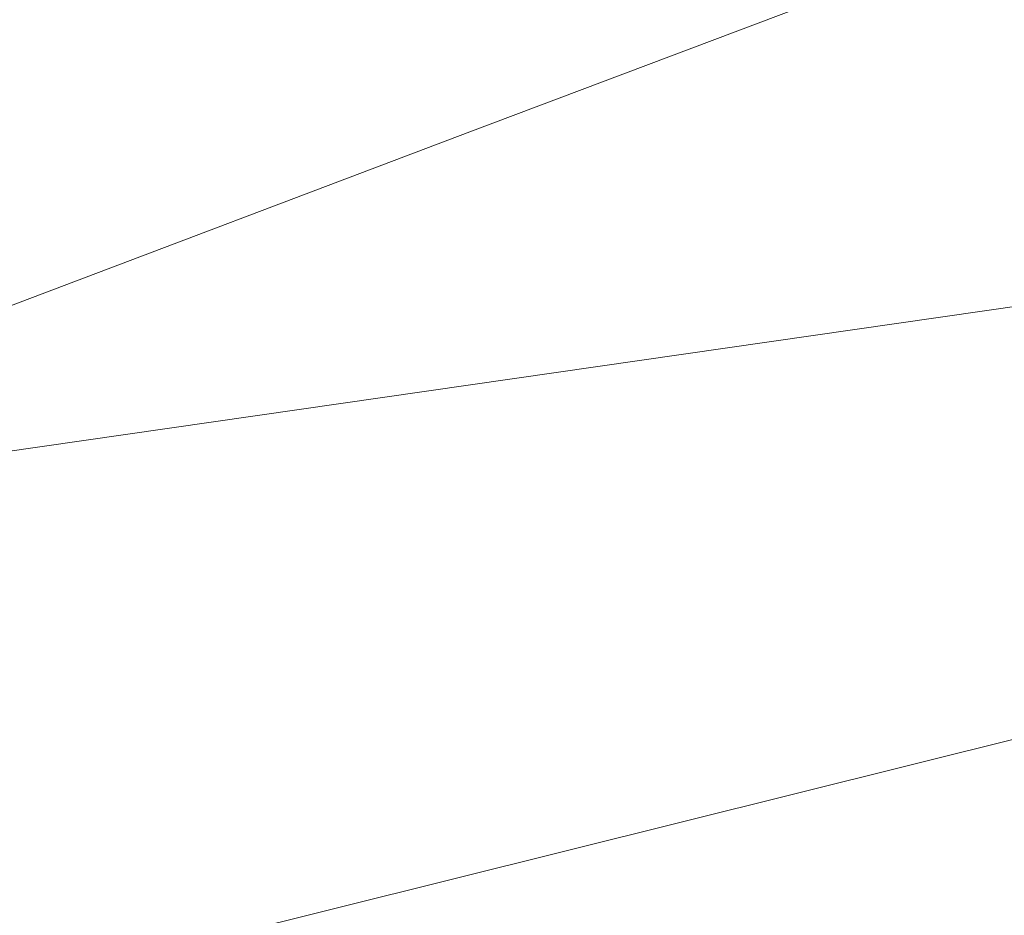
# Model space of a CAD drawing. Extents: x 1620613 to 1693141, y 557269 to 607790.
# Tile 168 of 256: x 1620824.08 to 1620825.3, y 607274.87 to 607275.99. Entities that reach past the tile are written whole.
import ezdxf

# ---------------------------------------------------------------- set-up
doc = ezdxf.new("R2010")
doc.units = 0
doc.header["$LTSCALE"] = 10
doc.header["$MEASUREMENT"] = 0
doc.linetypes.add('DGN Style 2', pattern=[7.346996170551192, 4.408197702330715, -2.938798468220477])
doc.linetypes.add('DGN Style 3', pattern=[10.28579463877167, 7.346996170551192, -2.938798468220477])
for name, color, linetype, lineweight in [('BD_X_Building', 241, 'Continuous', 0), ('DT_X_Contour_Minor', 136, 'DGN Style 3', 0), ('SV_X_Top_of_Bank', 97, 'DGN Style 2', 0), ('XS_X_Ground_Line', 92, 'DGN Style 3', 13)]:
    doc.layers.add(name, color=color, linetype=linetype, lineweight=lineweight)

# ---------------------------------------------------------------- blocks, each defined once
blk = doc.blocks.new('*U1004')
at = {"layer": 'DT_X_Contour_Minor', "transparency": 33554559, "elevation": 1.800041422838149, "flags": 128}
blk.add_lwpolyline([(-24.18095962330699, 52.19456630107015), (-26.13961108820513, 50.80046222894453), (-26.52381164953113, 50.52720175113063), (-26.83699127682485, 50.30489349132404), (-27.07914997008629, 50.13353744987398), (-27.25028772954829, 50.01313362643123), (-27.6119605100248, 49.75999305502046), (-27.86025474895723, 49.55198737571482), (-28.33388288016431, 49.11782576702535), (-29.03284490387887, 48.4575082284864), (-29.95714082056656, 47.57103476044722), (-32.72237512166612, 44.90556427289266), (-33.69162985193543, 43.94827698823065), (-34.52546831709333, 43.07551799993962), (-35.22389051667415, 42.287287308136), (-35.78689645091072, 41.58358491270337), (-37.10769058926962, 39.81974958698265), (-37.57608096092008, 39.21586285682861), (-37.99065647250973, 38.72707916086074), (-38.35141712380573, 38.35339849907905), (-38.65836291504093, 38.09482087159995), (-39.40513187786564, 37.55875124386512), (-39.65607010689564, 37.37009547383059), (-39.84880807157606, 37.20618038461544), (-39.98334577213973, 37.06700597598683), (-40.05968320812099, 36.95257224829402), (-40.18564935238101, 36.68040321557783), (-40.22203130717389, 36.57873467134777), (-40.23670256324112, 36.47785581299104), (-40.22966312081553, 36.37776664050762), (-40.20091298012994, 36.27846715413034), (-40.01608735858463, 35.81691215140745), (-40.15048069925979, 35.74531068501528), (-40.16360001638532, 35.73708894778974), (-40.14536082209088, 35.74311007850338), (-40.09576311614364, 35.76337407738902), (-40.01480689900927, 35.79788094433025), (-39.75711230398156, 35.90888974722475), (-39.66908160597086, 35.93833058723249), (-39.59826045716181, 35.94339650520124), (-39.54464885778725, 35.924087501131), (-39.50824680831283, 35.88040357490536), (-39.43412074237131, 35.73141320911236), (-39.40460542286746, 35.66106522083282), (-39.37165401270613, 35.56176403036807), (-39.33526651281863, 35.4335096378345), (-39.29544292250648, 35.2763020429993), (-39.18466522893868, 34.81847752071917), (-39.17252586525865, 34.65688272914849), (-39.21919104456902, 34.51546674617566), (-39.32466076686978, 34.39422957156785), (-39.48893503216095, 34.2931712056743), (-40.00540579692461, 34.0505873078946), (-40.19436498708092, 33.96038744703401), (-40.37388948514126, 33.87172578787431), (-40.54397928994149, 33.78460233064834), (-40.70463440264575, 33.69901707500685), (-41.12046844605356, 33.47284066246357), (-41.26366915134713, 33.39187158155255), (-41.38139573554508, 33.31859664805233), (-41.4736481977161, 33.25301586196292), (-41.54042653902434, 33.19512922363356), (-41.68453661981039, 33.05102371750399), (-41.74308398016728, 32.99779644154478), (-41.81064350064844, 32.94619374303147), (-41.88721518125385, 32.89621562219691), (-41.97279902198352, 32.84786207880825), (-42.21303881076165, 32.72108539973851), (-42.29075835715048, 32.67889523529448), (-42.34373715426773, 32.64740725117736), (-42.37197520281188, 32.62662144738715), (-42.37547250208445, 32.61653782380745), (-42.35181096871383, 32.60391773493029), (-42.39091265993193, 32.583645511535), (-42.52596388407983, 32.53229390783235), (-42.75696464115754, 32.44986292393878), (-43.08391493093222, 32.33635255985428), (-44.0837150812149, 31.99221908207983), (-44.42547770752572, 31.87377317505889), (-44.70091547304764, 31.776535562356), (-44.91002837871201, 31.70050624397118), (-45.05281642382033, 31.64568522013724), (-45.34515139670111, 31.52777354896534), (-45.44244383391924, 31.48830485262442), (-45.51506991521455, 31.45833251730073), (-45.56302964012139, 31.43785654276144), (-45.58632300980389, 31.42687692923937), (-45.61555018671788, 31.41025977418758), (-45.65389966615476, 31.39085678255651), (-45.74702772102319, 31.34511067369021), (-45.89493435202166, 31.27302144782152), (-46.0976195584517, 31.1745891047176), (-46.71115154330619, 30.87697870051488), (-46.99779240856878, 30.74271758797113), (-47.39756601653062, 30.56314205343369), (-47.91047236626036, 30.33825209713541), (-48.53651145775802, 30.06804771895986), (-50.35679269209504, 29.28708348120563), (-51.06820952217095, 28.98171731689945), (-51.83724908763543, 28.65134200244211), (-52.66391138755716, 28.29595753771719), (-53.54819642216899, 27.91556392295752), (-55.9831201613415, 26.86783541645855), (-57.01666897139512, 26.41871289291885), (-58.29112259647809, 25.85714170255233), (-59.80648103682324, 25.18312184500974), (-61.56274429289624, 24.39665332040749), (-66.5673193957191, 22.14947236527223), (-68.33273958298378, 21.3572880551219), (-69.87556881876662, 20.66612084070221), (-71.19580710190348, 20.07597072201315), (-72.29345443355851, 19.58683769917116), (-74.92372604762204, 18.41717243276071), (-76.0391293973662, 17.92006916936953), (-77.4126357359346, 17.30600832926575), (-79.04424506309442, 16.57498991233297), (-80.93395737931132, 15.72701391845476), (-86.31732754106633, 13.30980116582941), (-88.17255430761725, 12.47632087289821), (-89.70070698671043, 11.78878955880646), (-90.90178557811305, 11.24720722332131), (-91.77579008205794, 10.85157386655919), (-93.67036997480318, 9.991150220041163), (-94.38000876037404, 9.669193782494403), (-95.0879901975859, 9.348642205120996), (-95.79431428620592, 9.02949548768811), (-96.49898102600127, 8.71175363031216), (-98.37588253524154, 7.866315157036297), (-99.06783932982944, 7.55473544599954), (-99.73603358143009, 7.254075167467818), (-100.380465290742, 6.964334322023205), (-101.0011344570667, 6.685512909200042), (-102.6245688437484, 5.956548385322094), (-103.1982293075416, 5.697795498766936), (-103.7016349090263, 5.468260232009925), (-104.1347856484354, 5.26794258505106), (-104.4976815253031, 5.096842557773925), (-105.3717307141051, 4.679532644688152), (-105.6991237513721, 4.523773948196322), (-106.0257659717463, 4.369480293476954), (-106.3516573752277, 4.216651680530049), (-106.6767979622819, 4.065288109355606), (-107.5428384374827, 3.663605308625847), (-107.8765955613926, 3.5093037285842), (-108.228336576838, 3.347661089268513), (-108.5980614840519, 3.178677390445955), (-108.9857702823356, 3.002352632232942), (-110.0436389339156, 2.522365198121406), (-110.3899303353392, 2.366441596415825), (-110.6354030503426, 2.258661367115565), (-110.7800570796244, 2.199024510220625), (-110.8238924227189, 2.187531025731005), (-110.8063617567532, 2.221072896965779), (-110.8176179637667, 2.22399142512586), (-110.864534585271, 2.207590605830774), (-110.9471116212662, 2.171870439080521), (-111.065349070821, 2.116830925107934), (-111.4281961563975, 1.944299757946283), (-111.549772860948, 1.887374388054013), (-111.6423676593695, 1.845996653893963), (-111.7059805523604, 1.820166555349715), (-111.7406115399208, 1.809884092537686), (-111.7943182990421, 1.803194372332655), (-111.8286533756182, 1.792639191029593), (-111.8913785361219, 1.765990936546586), (-111.9824937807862, 1.723249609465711), (-112.1019991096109, 1.66441520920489), (-112.4585334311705, 1.486066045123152), (-112.6107108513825, 1.409811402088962), (-112.7998423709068, 1.314809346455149), (-113.0259279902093, 1.201059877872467), (-113.2889677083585, 1.068562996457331), (-114.0396790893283, 0.69024142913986), (-114.2872314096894, 0.568059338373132), (-114.4668548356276, 0.4852542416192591), (-114.5785493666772, 0.4418261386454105), (-114.6223150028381, 0.4377750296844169), (-114.648451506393, 0.4794747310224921), (-114.6577560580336, 0.4941408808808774), (-114.6660673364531, 0.5068645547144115), (-114.6733853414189, 0.5176457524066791), (-114.6797100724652, 0.5264844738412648), (-114.7069078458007, 0.5631993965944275), (-114.8184190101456, 0.5857427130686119), (-114.8512880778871, 0.5817863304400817), (-114.9021047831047, 0.5602557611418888), (-114.9708691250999, 0.521151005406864), (-115.0575811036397, 0.4644720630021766), (-115.3127432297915, 0.2898959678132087), (-115.4414968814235, 0.1639744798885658), (-115.6363862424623, -0.08285791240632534), (-115.8974113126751, -0.4506012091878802), (-116.2245720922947, -0.9392554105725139), (-117.1851817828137, -2.403547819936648), (-117.5714658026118, -2.953456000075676), (-118.0098605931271, -3.504961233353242), (-118.500366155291, -4.058063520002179), (-119.0429824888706, -4.612762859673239), (-120.5594404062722, -6.094090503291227), (-121.1927058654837, -6.659830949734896), (-121.9551588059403, -7.246056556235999), (-122.8467992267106, -7.852767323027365), (-123.8676271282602, -8.479963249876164), (-126.7620848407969, -10.17979926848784), (-127.864000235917, -10.8284669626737), (-128.9989031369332, -11.49959303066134), (-130.1667935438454, -12.19317747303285), (-131.3676714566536, -12.90922028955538), (-134.6139958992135, -14.84861229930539), (-135.6910177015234, -15.49258175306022), (-136.4873397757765, -15.96994610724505), (-137.00296212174, -16.28070536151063), (-137.237884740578, -16.42485951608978), (-137.4900787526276, -16.58713046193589), (-137.7565083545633, -16.75856111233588), (-138.3666516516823, -17.1511498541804), (-139.3205086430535, -17.76489668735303), (-140.6180793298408, -18.59980161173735), (-144.5365527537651, -21.12109219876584), (-146.057583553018, -22.07550189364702), (-147.6818208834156, -23.04776303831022), (-149.4092647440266, -24.03787563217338), (-151.2399151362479, -25.04583967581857), (-156.2592582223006, -27.75754572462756), (-157.9071188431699, -28.64785731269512), (-159.0861933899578, -29.28501254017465), (-159.7964818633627, -29.66901140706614), (-160.0379842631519, -29.799853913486), (-160.0569425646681, -29.81122544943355), (-160.0890574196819, -29.82893668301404), (-160.1711832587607, -29.87354173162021), (-160.3033200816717, -29.94504059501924), (-160.4854678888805, -30.04343327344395), (-161.0378766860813, -30.34167216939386), (-161.453391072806, -30.58673781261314), (-162.2856276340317, -31.09825556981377), (-163.5345863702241, -31.8762254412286), (-165.2002672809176, -32.92064742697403), (-173.9457966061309, -38.41633829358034), (-174.5053201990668, -38.7314004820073), (-174.867815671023, -38.89980899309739), (-175.7155062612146, -39.27000787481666), (-177.0483919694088, -39.84199712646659), (-178.8664727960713, -40.61577674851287), (-184.3616151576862, -42.94824290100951), (-186.1728366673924, -43.71679719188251), (-187.4851444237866, -44.27311045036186), (-188.2985384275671, -44.61718267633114), (-188.6130186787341, -44.74901386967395), (-188.7864143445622, -44.81757567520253), (-188.8437101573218, -44.84031453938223), (-188.8855508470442, -44.85710977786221), (-188.9119364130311, -44.86796139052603), (-188.9228668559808, -44.87286937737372), (-188.931407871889, -44.87803250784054), (-188.9728376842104, -44.90323402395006), (-189.0907213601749, -44.97496622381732), (-189.2850588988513, -45.09322910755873), (-189.5558503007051, -45.25802267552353), (-190.9979358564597, -46.13563092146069), (-200.9809675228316, -50.38128774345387), (-202.8592208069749, -51.18005113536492), (-204.215538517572, -51.75677410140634), (-205.04992065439, -52.11145664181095), (-205.3623672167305, -52.24409875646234), (-205.4996439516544, -52.30175716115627), (-205.6967714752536, -52.38455384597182), (-206.1851964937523, -52.58970009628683), (-206.9649190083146, -52.91719591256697), (-208.0359390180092, -53.36704129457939), (-211.2803890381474, -54.72976173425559), (-212.5267256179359, -55.24626083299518), (-213.8323978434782, -55.77371779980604), (-215.1974057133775, -56.31213263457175), (-216.6217492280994, -56.86150533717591), (-220.4991127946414, -58.34110970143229), (-221.7850403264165, -58.8320294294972), (-222.734800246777, -59.19508533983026), (-223.3483925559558, -59.43027743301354), (-223.6258172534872, -59.53760570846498), (-223.9173929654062, -59.65332935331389), (-224.22196076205, -59.77157573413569), (-224.9169823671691, -60.039522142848), (-226.0024577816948, -60.45716857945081), (-227.4783870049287, -61.02451504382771), (-231.9348033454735, -62.73703898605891), (-233.6412232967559, -63.39652951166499), (-235.4181708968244, -64.09060813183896), (-237.2656461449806, -64.81927484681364), (-239.1836490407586, -65.5825296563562), (-244.3923602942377, -67.6639932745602), (-246.1431725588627, -68.36306236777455), (-247.4890759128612, -68.89917193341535), (-248.4300703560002, -69.27232197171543), (-248.9661558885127, -69.48251248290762), (-249.8558387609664, -69.82574114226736), (-250.2946615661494, -69.97874927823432), (-250.9438678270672, -70.1803521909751), (-251.8034575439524, -70.43054988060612), (-252.8734307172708, -70.72934234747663), (-256.0072037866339, -71.59091529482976), (-257.3000331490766, -71.91154492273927), (-258.8281914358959, -72.22725409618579), (-260.5916786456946, -72.53804281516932), (-262.5904947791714, -72.84391107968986), (-268.2344430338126, -73.6529991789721), (-269.2004858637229, -74.22120432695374), (-267.8656531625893, -75.31900369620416), (-264.229944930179, -76.94639728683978), (-258.2933611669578, -79.1033850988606), (-239.394637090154, -85.56147822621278), (-233.1634486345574, -87.66069986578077), (-228.643926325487, -89.1147949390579), (-225.8360701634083, -89.92376344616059), (-224.7398801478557, -90.08760538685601), (-224.0989283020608, -89.66434847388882), (-223.7262266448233, -89.61622242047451), (-223.0888355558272, -89.78928694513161), (-222.1867550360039, -90.18354204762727), (-221.0199850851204, -90.79898772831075), (-217.5556793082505, -92.7350969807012), (-216.3597373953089, -93.36094720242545), (-215.3701409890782, -93.78641592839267), (-214.5868900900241, -94.01150315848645), (-214.0099846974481, -94.03620889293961), (-211.7992323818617, -93.68394549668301), (-207.7296554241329, -92.34900280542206), (-206.1300878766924, -91.03043986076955), (-205.8097007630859, -90.77156042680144), (-205.5340683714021, -90.56002053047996), (-205.303190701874, -90.39582017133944), (-205.117067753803, -90.27895934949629), (-204.6804128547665, -90.0304498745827), (-204.5339060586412, -89.94748955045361), (-204.4218768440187, -89.88499068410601), (-204.3443252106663, -89.84295327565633), (-204.3012511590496, -89.82137732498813), (-204.2323571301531, -89.79112340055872), (-204.0175103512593, -89.70875089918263), (-203.4246405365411, -89.48432383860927), (-202.4537476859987, -89.11784221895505), (-201.1048318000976, -88.60930603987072), (-197.0036920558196, -87.06380348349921), (-195.53523340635, -86.48951762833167), (-194.2057122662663, -85.92578698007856), (-193.0151286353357, -85.37261153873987), (-191.963482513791, -84.8299913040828), (-189.3443428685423, -83.39707762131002), (-188.3270215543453, -82.8713957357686), (-187.2394123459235, -82.36903534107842), (-186.0815152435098, -81.88999643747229), (-184.8533302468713, -81.4342790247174), (-181.484453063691, -80.2501279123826), (-180.3467177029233, -79.84876827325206), (-179.4601695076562, -79.53280269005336), (-178.8248084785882, -79.30223116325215), (-178.4406346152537, -79.15705369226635), (-177.7510872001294, -78.88377251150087), (-177.4752271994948, -78.77552726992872), (-177.1648077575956, -78.65575243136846), (-176.8198288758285, -78.52444799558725), (-176.4402905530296, -78.38161396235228), (-175.3821091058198, -77.98535041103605), (-174.657990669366, -77.70635111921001), (-173.2792714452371, -77.1665509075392), (-171.2459514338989, -76.3659497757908), (-168.5580306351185, -75.30454772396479), (-160.5174407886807, -72.12640769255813), (-157.8664053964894, -71.07881973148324), (-155.9437416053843, -70.31966087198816), (-154.7494494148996, -69.8489311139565), (-154.2835288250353, -69.66663045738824), (-154.0122360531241, -69.56506750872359), (-153.8901976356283, -69.51096790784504), (-153.7275519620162, -69.42484131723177), (-153.5242990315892, -69.30668773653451), (-153.2804388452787, -69.15650716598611), (-152.5760020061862, -68.71332299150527), (-152.3022596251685, -68.54918621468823), (-152.0093601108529, -68.38916401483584), (-151.6973034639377, -68.23325639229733), (-151.3660896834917, -68.08146334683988), (-150.457310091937, -67.68216799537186), (-149.7965649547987, -67.40557416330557), (-148.4959142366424, -66.87526418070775), (-146.5553579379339, -66.09123804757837), (-143.9748960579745, -65.05349576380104), (-136.2404569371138, -61.94789480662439), (-133.6499864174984, -60.91447590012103), (-131.6794041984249, -60.14341989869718), (-130.3287102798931, -59.63472680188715), (-129.597904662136, -59.38839661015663), (-128.475607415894, -59.08133330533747), (-128.0837312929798, -58.95530226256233), (-127.7498258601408, -58.8075066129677), (-127.4738911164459, -58.63794635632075), (-127.2559270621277, -58.44662149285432), (-126.3740264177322, -57.50298804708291), (-125.5114376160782, -56.88272472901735), (-125.3272058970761, -56.75648262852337), (-125.1441916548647, -56.64358346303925), (-124.9623948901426, -56.54402723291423), (-124.7818156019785, -56.45781393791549), (-124.3018941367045, -56.24570239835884), (-124.1252345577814, -56.16937275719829), (-123.9551969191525, -56.09946748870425), (-123.7917812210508, -56.03598659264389), (-123.634987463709, -55.97893006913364), (-123.2257000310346, -55.83534516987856), (-123.0975281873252, -55.78019966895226), (-123.0199782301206, -55.7224518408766), (-122.9930501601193, -55.66210168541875), (-123.01674397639, -55.59914920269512), (-123.2454328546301, -55.29929885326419), (-123.5280223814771, -55.37079651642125), (-123.557898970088, -55.37377578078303), (-123.5264189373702, -55.35207171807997), (-123.4335822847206, -55.30568432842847), (-123.2793890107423, -55.23461361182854), (-122.7863981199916, -55.01218059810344), (-122.5932278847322, -54.92795936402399), (-122.383460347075, -54.84212042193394), (-122.1570955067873, -54.75466377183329), (-121.9141333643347, -54.66558941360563), (-121.2441045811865, -54.42590084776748), (-120.9864257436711, -54.32681635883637), (-120.7159108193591, -54.20932931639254), (-120.4325598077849, -54.07343972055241), (-120.1363727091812, -53.91914757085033), (-119.3294256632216, -53.48316510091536), (-119.0607926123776, -53.33840922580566), (-118.8601037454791, -53.23112845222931), (-118.7273590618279, -53.1613227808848), (-118.6625585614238, -53.1289922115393), (-118.5803494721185, -53.09274416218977), (-118.5320814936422, -53.07158985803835), (-118.4489343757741, -53.0353129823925), (-118.330908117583, -52.9839135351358), (-118.1780027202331, -52.91739151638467), (-117.723749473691, -52.71983603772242), (-117.574481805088, -52.65467205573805), (-117.4673687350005, -52.60734671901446), (-117.40241026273, -52.57786002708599), (-117.3796063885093, -52.56621198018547), (-117.3750021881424, -52.55893538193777), (-117.32292377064, -52.53514638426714), (-117.1701416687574, -52.46923683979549), (-116.916655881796, -52.36120674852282), (-116.56246641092, -52.21105611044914), (-115.4836895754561, -51.75449367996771), (-115.0592612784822, -51.57221276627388), (-114.5950590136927, -51.36779184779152), (-114.0910827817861, -51.14123092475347), (-113.547332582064, -50.89252999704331), (-112.044300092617, -50.1998075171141), (-111.4609096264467, -49.93227813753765), (-110.8380125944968, -49.64923185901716), (-110.1756089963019, -49.3506686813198), (-109.4736988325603, -49.03658860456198), (-107.5492629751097, -48.17835253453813), (-106.8173808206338, -47.85253848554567), (-106.0650612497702, -47.51877339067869), (-105.2923042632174, -47.17705725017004), (-104.4991098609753, -46.82739006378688), (-102.3566749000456, -45.88434283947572), (-101.3863502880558, -45.45568486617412), (-100.0822026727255, -44.87699636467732), (-98.44423205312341, -44.14827733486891), (-96.4724384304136, -43.26952777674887), (-90.76922476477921, -40.72615491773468), (-88.75926945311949, -39.8289467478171), (-87.00681376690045, -39.04485188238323), (-85.5118577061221, -38.37387032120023), (-84.27440127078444, -37.81600206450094), (-81.31785027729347, -36.47917111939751), (-80.27335569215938, -36.00698643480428), (-79.35728518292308, -35.59305558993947), (-78.56963874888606, -35.23737858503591), (-77.91041639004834, -34.9399554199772), (-76.32372220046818, -34.22449876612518), (-75.53716309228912, -33.87114173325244), (-74.36750640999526, -33.34766312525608), (-72.81475215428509, -32.65406294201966), (-70.87890032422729, -31.79034118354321), (-65.20583201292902, -29.2602543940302), (-63.27956802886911, -28.40062648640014), (-61.75557730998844, -27.71930785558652), (-60.63385985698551, -27.21629850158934), (-59.91441566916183, -26.89159842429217), (-58.53226218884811, -26.26347725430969), (-58.06345880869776, -26.05004163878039), (-57.69366377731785, -25.88082566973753), (-57.42287709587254, -25.75582934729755), (-57.25109876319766, -25.6750526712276), (-56.92503434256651, -25.51860773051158), (-56.77381655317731, -25.44516997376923), (-56.56471150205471, -25.34219040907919), (-56.29771918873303, -25.2096690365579), (-55.97283961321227, -25.04760585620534), (-55.02931106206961, -24.57604829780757), (-54.67752068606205, -24.40195806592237), (-54.3297959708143, -24.23335553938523), (-53.98613691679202, -24.0702407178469), (-53.64654352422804, -23.9126136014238), (-52.746382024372, -23.49959156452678), (-52.45081458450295, -23.36482985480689), (-52.23923338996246, -23.27031125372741), (-52.11163844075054, -23.21603576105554), (-52.06802973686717, -23.20200337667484), (-52.06372152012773, -23.21824116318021), (-52.04211588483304, -23.21375886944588), (-51.98053014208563, -23.18813364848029), (-51.87896429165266, -23.1413655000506), (-51.73741833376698, -23.07345442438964), (-51.3066556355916, -22.8641676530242), (-51.11980596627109, -22.77346711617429), (-50.88232898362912, -22.65833058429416), (-50.59422468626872, -22.51875805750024), (-50.25549307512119, -22.35474953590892), (-49.28470569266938, -21.88481215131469), (-48.97027855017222, -21.73316172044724), (-48.75508766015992, -21.63066346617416), (-48.63913302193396, -21.57731738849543), (-48.62241463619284, -21.5731234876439), (-48.71014727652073, -21.62747598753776), (-48.72413865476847, -21.63849978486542), (-48.70031330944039, -21.63080680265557), (-48.6386712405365, -21.60439704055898), (-48.53921244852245, -21.55927049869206), (-48.22356670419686, -21.41397734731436), (-48.10382505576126, -21.37670235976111), (-47.98133441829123, -21.37384726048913), (-47.85609479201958, -21.40541204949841), (-47.72810617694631, -21.47139672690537), (-47.12441166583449, -21.85963829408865), (-43.89396079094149, -19.59121021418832), (-43.19775608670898, -19.02601108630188), (-42.49362092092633, -18.30259716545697), (-41.78155529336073, -17.42096845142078), (-41.06155920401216, -16.38112494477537), (-39.13099568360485, -13.39725586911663), (-38.40827419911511, -12.38038078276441), (-37.688032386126, -11.56765733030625), (-36.97027024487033, -10.95908551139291), (-36.25498777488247, -10.55466532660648), (-34.35087408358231, -9.748413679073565), (-33.71216939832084, -9.477969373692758), (-33.22414061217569, -9.271325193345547), (-32.88678772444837, -9.128481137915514), (-32.70011073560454, -9.049437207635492), (-32.40320662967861, -8.923720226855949), (-31.99930430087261, -8.653783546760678), (-31.0102753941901, -7.938261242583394), (-29.4361199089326, -6.777153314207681), (-27.27683784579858, -5.170459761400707), (-20.73858357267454, -0.2918294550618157), (-18.53161800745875, 1.345858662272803), (-16.8144120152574, 2.599950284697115), (-15.58696559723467, 3.470445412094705), (-14.84927875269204, 3.957344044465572), (-13.5351265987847, 4.744278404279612), (-13.07620861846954, 5.023531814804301), (-12.68506879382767, 5.27109127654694), (-12.36170712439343, 5.486956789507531), (-12.10612361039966, 5.671128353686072), (-11.51493844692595, 6.119993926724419), (-11.03056794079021, 6.436196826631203), (-10.02084529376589, 7.048156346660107), (-8.48577050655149, 7.955872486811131), (-6.42534357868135, 9.159345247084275), (-0.230402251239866, 12.76294810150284), (1.8345676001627, 13.96469584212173), (3.383271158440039, 14.86723692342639), (4.41570842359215, 15.47057134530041), (4.931879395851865, 15.77469910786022), (5.619980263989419, 16.18676426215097), (6.044165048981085, 16.44713893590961), (6.800643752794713, 16.91921409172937), (7.889416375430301, 17.60298972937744), (9.31048291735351, 18.49846584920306), (16.71747925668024, 23.17132219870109), (21.32444000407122, 24.17666403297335), (22.23724801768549, 24.25435453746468), (23.00126030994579, 24.0565652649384), (23.6164768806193, 23.5832962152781), (24.08289772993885, 22.8345473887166), (25.91233834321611, 18.69760005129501)], dxfattribs=at)

msp = doc.modelspace()

# ---------------------------------------------------------------- linework, layer by layer
at = {"layer": 'BD_X_Building', "extrusion": (-0.0872003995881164, -0.01757193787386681, 0.9960358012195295), "elevation": -150958.6532334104, "flags": 128}
msp.add_lwpolyline([(-275127.2193994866, 1702184.122064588), (-275127.2193994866, 1702158.994261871)], dxfattribs=at)
at = {"layer": 'SV_X_Top_of_Bank', "extrusion": (0.168901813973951, -0.4467975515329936, 0.8785465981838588), "elevation": 3356.978483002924, "flags": 128}
msp.add_lwpolyline([(1730947.770607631, -3965.265990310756), (1730946.805849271, -3964.96904812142), (1730946.663359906, -3964.804005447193), (1730941.67030618, -3965.055207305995), (1730939.350192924, -3965.361981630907), (1730937.749893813, -3967.172645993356), (1730926.574366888, -3968.532772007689), (1730874.446998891, -3968.466137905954), (1730864.586120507, -3969.339779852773), (1730855.732144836, -3969.748913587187), (1730845.815665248, -3968.420788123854), (1730844.088985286, -3969.592587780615), (1730838.536446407, -3969.077424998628), (1730833.231231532, -3969.713117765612)], dxfattribs=at)
at = {"layer": 'XS_X_Ground_Line'}
msp.add_polyline3d([(1620748.095000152, 607291.7848107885, 1053.2428), (1620779.569000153, 607288.790110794, 1049.705200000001), (1620808.741000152, 607301.6346107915, 1050.297), (1620814.860000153, 607301.8937107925, 1045.258), (1620812.283100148, 607290.972910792, 1044.117), (1620815.493600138, 607284.813310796, 1044.985400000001), (1620812.734000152, 607269.0318107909, 1053.545699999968), (1620817.164000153, 607272.3163107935, 1052.106900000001), (1620822.663000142, 607273.4724107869, 1052.6158), (1620823.777000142, 607275.4086107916, 1052.462400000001), (1620833.831000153, 607276.8566107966, 1053.729599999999), (1620842.089000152, 607280.050810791, 1054.4615), (1620850.734000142, 607285.0688107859, 1053.2798), (1620880.059000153, 607282.7307107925, 1054.411), (1620881.962000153, 607280.4428107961, 1054.711700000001), (1620895.902000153, 607261.523010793, 1055.1082), (1620889.382000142, 607213.696010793, 1053.849200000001)], dxfattribs=at)

# ---------------------------------------------------------------- block references
at = {"layer": 'DT_X_Contour_Minor', "transparency": 33554559}
msp.add_blockref('*U1004', (1621028.060791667, 607365.3311666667, 1050.599958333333), dxfattribs=at)

doc.saveas('drawing.dxf')
